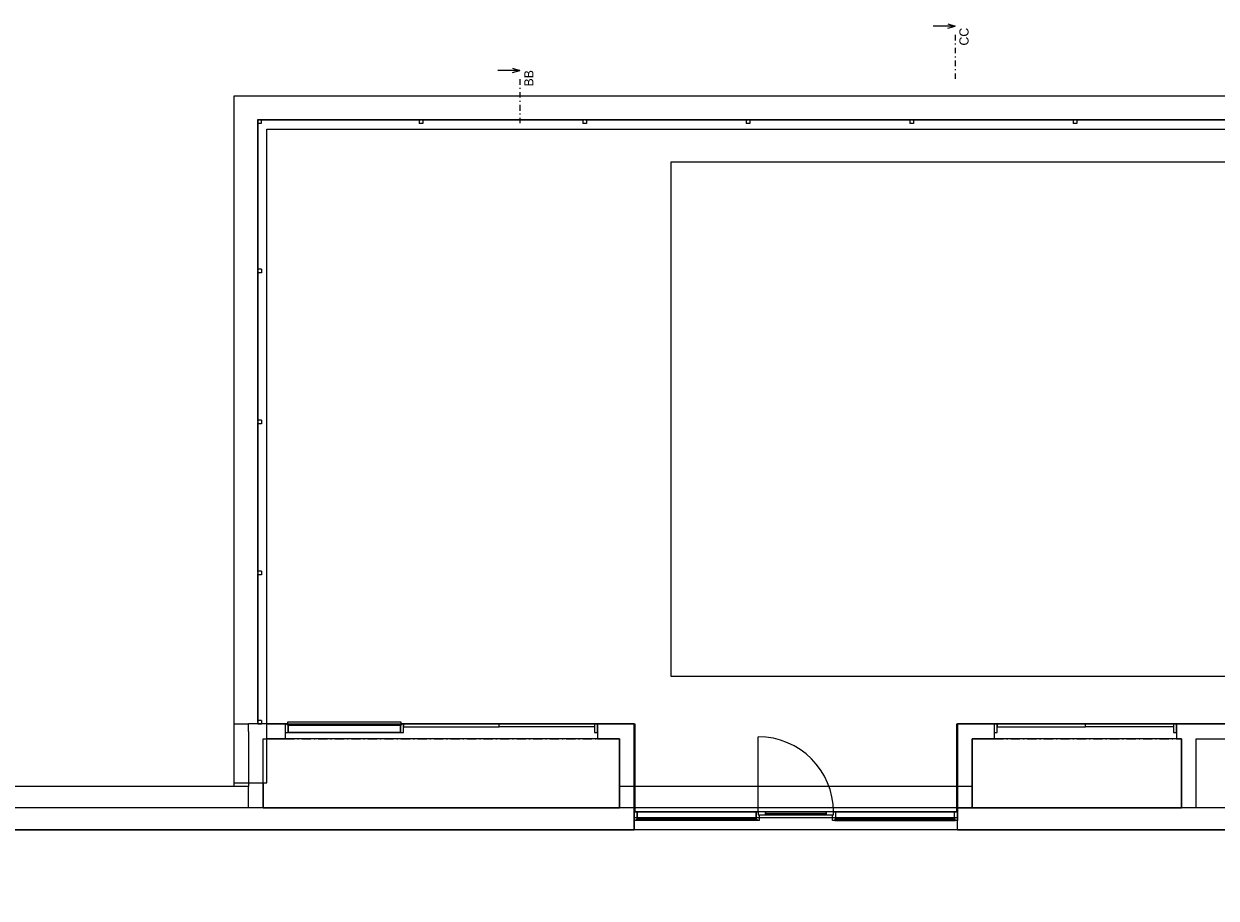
# Model space of a CAD drawing. Header units: millimetres. Extents: x -13540 to 53715, y -38110 to 10383.
# Tile 11 of 17: x 2142 to 18370, y -1521 to 10383. Entities that reach past the tile are written whole.
import ezdxf

# ---------------------------------------------------------------- set-up
doc = ezdxf.new("R2010")
doc.units = ezdxf.units.MM
doc.header["$MEASUREMENT"] = 0
doc.set_wipeout_variables(frame=1)
for name, pattern in [('Wipeout_Contour', [1000, 0, -1000]), ('Čerchovaná M', [225, 125, -42.5, 15, -42.5]), ('Čerchovaná S', [175, 75, -42.5, 15, -42.5])]:
    doc.linetypes.add(name, pattern=pattern)
for name, color, linetype in [('01_Zóny.dispozice', 7, 'Continuous'), ('02_Desky', 7, 'Continuous'), ('13_Značky.řezy', 7, 'Continuous'), ('Nové_01_Zóny.dispozice', 7, 'Continuous'), ('Nové_02_Zdi VNĚJŠÍ - nenosné.obálka', 7, 'Continuous'), ('Nové_02_Zdi VNĚJŠÍ - nosné.obálka', 7, 'Continuous'), ('Nové_05_Podlahy', 7, 'Continuous'), ('Nové_09_Exteriér.objekty', 7, 'Continuous'), ('Nové_Konstrukce – Dělicí čáry vrstev', 7, 'Continuous'), ('Nové_Otvory – Dveře', 7, 'Continuous'), ('Nové_Výplně - Povrchové', 7, 'Continuous')]:
    doc.layers.add(name, color=color, linetype=linetype)

msp = doc.modelspace()

# ---------------------------------------------------------------- linework, layer by layer
at = {"layer": '01_Zóny.dispozice', "color": 251, "linetype": 'Continuous', "lineweight": 0, "flags": 128}
for points in [[(5400, 650), (5400, -293), (10250, -293), (10250, 650)], [(15050, 650), (15050, -293), (17900, -293), (17900, 650)]]:
    msp.add_lwpolyline(points, close=True, dxfattribs=at)
at = {"layer": '02_Desky', "color": 251, "linetype": 'Continuous', "lineweight": 0, "flags": 128}
msp.add_lwpolyline([(20150, -293), (15050, -293), (15050, 0), (10250, 0), (10250, -293), (5200, -293), (5200, 0), (-700, 0), (-700, 9310), (-10900, 9310), (-10900, -668), (-10933, -668), (-10933, -3070), (-7970, -3070), (-4900, -3070), (-4900, -11038), (-11600, -11038), (-11600, -37870), (1, -37870), (0, -10923), (52900, -10923)], dxfattribs=at)
at = {"layer": '13_Značky.řezy', "color": 251, "linetype": 'Continuous', "lineweight": 0}
for p, q in [((14817, 10353), (14517, 10353)), ((14717, 10383), (14817, 10353)), ((14717, 10323), (14817, 10353)), ((8893, 9749), (8593, 9749)), ((8793, 9779), (8893, 9749)), ((8793, 9719), (8893, 9749))]:
    msp.add_line(p, q, dxfattribs=at)
at = {"layer": '13_Značky.řezy', "color": 251, "linetype": 'Čerchovaná S', "lineweight": 0}
msp.add_line((14817, 10233), (14817, 9633), dxfattribs=at)
at = {"layer": 'Nové_01_Zóny.dispozice', "color": 251, "linetype": 'Continuous', "lineweight": 0, "flags": 128}
msp.add_lwpolyline([(-4700, -3698), (-4600, -3698), (-4600, -10923), (2345, -10923), (2355, -3698), (42150, -3698), (42150, -593), (-4700, -593)], close=True, dxfattribs=at)
at = {"layer": 'Nové_02_Zdi VNĚJŠÍ - nenosné.obálka', "color": 251, "linetype": 'Continuous', "lineweight": 0}
for p, q in [((5700, 850), (5700, 735)), ((9950, 850), (9950, 735)), ((15350, 850), (15350, 735)), ((17830, 850), (17830, 735)), ((5700, 735), (5700, 650)), ((9950, 735), (9950, 650)), ((15350, 735), (15350, 650)), ((17830, 735), (17830, 650))]:
    msp.add_line(p, q, dxfattribs=at)
at = {"layer": 'Nové_02_Zdi VNĚJŠÍ - nenosné.obálka', "color": 251, "linetype": 'Continuous', "lineweight": 0, "flags": 128}
for points in [[(10250, 850), (9950, 850)], [(10450, 850), (10250, 850)], [(10450, -293), (10450, 850)], [(14850, 850), (14850, 650)], [(15350, 850), (14850, 850)], [(20150, 850), (17830, 850)], [(9950, 650), (10250, 650)], [(10250, 650), (10250, -293)], [(14850, 650), (14850, -293)], [(15050, 650), (15350, 650)], [(15050, -293), (15050, 650)], [(17830, 650), (17900, 650)], [(17900, 650), (17900, -293)], [(18100, 650), (20150, 650)], [(18100, -293), (18100, 650)], [(10450, -293), (10250, -293)], [(14850, -293), (15050, -293)], [(18100, -293), (17900, -293)]]:
    msp.add_lwpolyline(points, dxfattribs=at)
at = {"layer": 'Nové_02_Zdi VNĚJŠÍ - nosné.obálka', "color": 251, "linetype": 'Continuous', "lineweight": 0}
for p, q in [((10450, -293), (10400, -293)), ((10450, -348), (10450, -293)), ((14850, -293), (14900, -293)), ((14850, -348), (14850, -293)), ((10450, -463), (10450, -348)), ((10450, -593), (10450, -463)), ((14850, -463), (14850, -348)), ((14850, -593), (14850, -463))]:
    msp.add_line(p, q, dxfattribs=at)
at = {"layer": 'Nové_02_Zdi VNĚJŠÍ - nosné.obálka', "color": 251, "linetype": 'Continuous', "lineweight": 0, "flags": 128}
for points in [[(10450, -293), (5400, -293)], [(20350, -293), (14850, -293)], [(-2295, -593), (5400, -593)], [(5400, -593), (10450, -593)], [(14850, -593), (20350, -593)]]:
    msp.add_lwpolyline(points, dxfattribs=at)
at = {"layer": 'Nové_05_Podlahy', "color": 251, "linetype": 'Continuous', "lineweight": 0, "flags": 128}
for points in [[(5200, 9200), (5200, 850), (10450, 850), (10450, -423), (14850, -423), (14850, 850), (20350, 850), (20350, -423), (26950, -423), (26950, 850), (36600, 850), (36600, 9200)], [(10950, 1500), (26950, 1500), (26950, 8500), (10950, 8500)], [(26950, 8500), (10950, 8500), (10950, 1500), (26950, 1500)]]:
    msp.add_lwpolyline(points, close=True, dxfattribs=at)
msp.add_lwpolyline([(20350, -593), (14850, -593), (14850, -348), (10450, -348), (10450, -593), (-4700, -593), (-4700, -3698), (-4600, -3698), (-4600, -3997), (-4600, -10923), (302, -10923), (302, -11470), (2142, -11470), (2142, -10923), (2345, -10923), (2355, -3698), (40000, -3698)], dxfattribs=at)
at = {"layer": 'Nové_Konstrukce – Dělicí čáry vrstev', "color": 251, "linetype": 'Continuous', "lineweight": 0}
for p, q in [((5197, -293), (-2295, -293)), ((5200, -293), (5197, -293)), ((5400, -293), (5200, -293)), ((5200, -293), (5200, -296)), ((5400, -293), (5200, -293)), ((5200, -293), (5200, -296))]:
    msp.add_line(p, q, dxfattribs=at)
msp.add_point((5400, -593), dxfattribs=at)
msp.add_point((5400, -593), dxfattribs=at)
at = {"layer": 'Nové_Otvory – Dveře', "color": 251, "linetype": 'Čerchovaná M', "lineweight": 0}
for p, q in [((5700, 850), (9950, 850)), ((15350, 850), (17830, 850)), ((5700, 650), (9950, 650)), ((15350, 650), (17830, 650)), ((14850, -593), (10450, -593))]:
    msp.add_line(p, q, dxfattribs=at)
at = {"layer": 'Nové_Otvory – Dveře', "color": 251, "linetype": 'Continuous', "lineweight": 0}
for p, q in [((5730, 850), (5700, 850)), ((5700, 850), (5700, 735)), ((5700, 850), (5700, 735)), ((5700, 850), (5700, 735)), ((5730, 832), (5730, 850)), ((5740, 832), (5730, 832)), ((5740, 735), (5740, 832)), ((7280, 832), (7270, 832)), ((7270, 832), (7270, 735)), ((7310, 850), (7280, 850)), ((7280, 850), (7280, 832)), ((7310, 850), (8610, 850)), ((7310, 735), (7310, 850)), ((8610, 850), (7310, 850)), ((7310, 850), (7310, 810)), ((9910, 850), (8610, 850)), ((8610, 850), (9910, 850)), ((8610, 810), (8610, 850)), ((8610, 810), (8610, 850)), ((9950, 850), (9910, 850)), ((9910, 850), (9910, 735)), ((9910, 850), (9910, 810)), ((9950, 735), (9950, 850)), ((9950, 850), (9950, 735)), ((9950, 850), (9950, 735)), ((10450, -348), (10450, 852)), ((10450, 852), (10460, 852)), ((10460, 852), (10460, -348)), ((14840, -348), (14840, 852)), ((14840, 852), (14850, 852)), ((14850, 852), (14850, -348)), ((15390, 850), (15350, 850)), ((15350, 850), (15350, 735)), ((15350, 850), (15350, 735)), ((15350, 850), (15350, 735)), ((15390, 850), (16590, 850)), ((15390, 735), (15390, 850)), ((16590, 850), (15390, 850)), ((15390, 850), (15390, 810)), ((17790, 850), (16590, 850)), ((16590, 850), (17790, 850)), ((16590, 810), (16590, 850)), ((16590, 810), (16590, 850)), ((17830, 850), (17790, 850)), ((17790, 850), (17790, 735)), ((17790, 850), (17790, 810)), ((17830, 735), (17830, 850)), ((17830, 850), (17830, 735)), ((17830, 850), (17830, 735)), ((5700, 735), (5740, 735)), ((5700, 735), (5700, 650)), ((7270, 735), (5740, 735)), ((7270, 735), (7310, 735)), ((7310, 810), (8610, 810)), ((9910, 810), (8610, 810)), ((9910, 735), (9950, 735)), ((9950, 735), (9950, 650)), ((12138, -348), (12138, 676)), ((15350, 735), (15390, 735)), ((15350, 735), (15350, 650)), ((15390, 810), (16590, 810)), ((17790, 810), (16590, 810)), ((17790, 735), (17830, 735)), ((17830, 735), (17830, 650)), ((10450, -293), (10400, -293)), ((10450, -293), (10400, -293)), ((14850, -293), (10450, -293)), ((10450, -348), (10450, -293)), ((10450, -348), (10450, -293)), ((14850, -348), (14850, -293)), ((14850, -348), (14850, -293)), ((14850, -293), (14900, -293)), ((14850, -293), (14900, -293)), ((10460, -348), (10450, -348)), ((10450, -348), (10490, -348)), ((10450, -463), (10450, -348)), ((10450, -463), (10450, -348)), ((10450, -463), (10450, -348)), ((10480, -463), (10450, -463)), ((10450, -593), (10450, -463)), ((10490, -445), (10480, -445)), ((10480, -445), (10480, -463)), ((10490, -348), (10490, -445)), ((10490, -348), (12110, -348)), ((10490, -445), (12110, -445)), ((12110, -445), (12110, -348)), ((12110, -348), (12138, -348)), ((12120, -445), (12110, -445)), ((12120, -463), (12120, -445)), ((12150, -463), (12120, -463)), ((12138, -348), (12138, -388)), ((12238, -348), (12138, -348)), ((12138, -348), (12138, -388)), ((12138, -388), (12150, -388)), ((12138, -388), (12238, -388)), ((12150, -388), (12150, -463)), ((12238, -388), (12238, -348)), ((13062, -368), (12238, -368)), ((13162, -348), (13062, -348)), ((13062, -348), (13062, -388)), ((13062, -388), (13162, -388)), ((13150, -463), (13150, -388)), ((13150, -388), (13162, -388)), ((13180, -463), (13150, -463)), ((13162, -388), (13162, -348)), ((13162, -348), (13190, -348)), ((13162, -388), (13162, -348)), ((13190, -445), (13180, -445)), ((13180, -445), (13180, -463)), ((13190, -348), (13190, -445)), ((13190, -348), (14810, -348)), ((14810, -445), (13190, -445)), ((14810, -445), (14810, -348)), ((14810, -348), (14850, -348)), ((14820, -445), (14810, -445)), ((14820, -463), (14820, -445)), ((14850, -463), (14820, -463)), ((14850, -348), (14840, -348)), ((14850, -348), (14850, -463)), ((14850, -463), (14850, -348)), ((14850, -463), (14850, -348)), ((14850, -593), (14850, -463))]:
    msp.add_line(p, q, dxfattribs=at)
at = {"layer": 'Nové_Otvory – Dveře', "color": 251, "linetype": 'Continuous', "lineweight": 0, "flags": 128}
for points in [[(5730, 832), (7280, 832), (7280, 876), (5730, 876)], [(7270, 832), (5740, 832), (5740, 735), (7270, 735)], [(12120, -463), (10480, -463), (10480, -445), (12120, -445)], [(10490, -348), (12110, -348), (12110, -445), (10490, -445)], [(13062, -348), (12238, -348), (12238, -368), (13062, -368)], [(13062, -368), (12238, -368), (12238, -388), (13062, -388)], [(13180, -463), (14820, -463), (14820, -445), (13180, -445)], [(13190, -445), (14810, -445), (14810, -348), (13190, -348)]]:
    msp.add_lwpolyline(points, close=True, dxfattribs=at)
at = {"layer": 'Nové_Otvory – Dveře', "color": 251, "linetype": 'Continuous', "lineweight": 0}
msp.add_arc((12138, -348), 1024, 0, 90, dxfattribs=at)

# ---------------------------------------------------------------- texts
at = {"layer": '13_Značky.řezy', "color": 251, "lineweight": 0, "char_height": 125, "attachment_point": 9, "rotation": 90}
for s, insert in [('\\A1;\\pt0;CC', (15002, 10329)), ('\\A1;\\pt0;BB', (9078, 9753))]:
    msp.add_mtext(s, dxfattribs=dict(at, insert=insert))

# ---------------------------------------------------------------- next in the draw order: wipeouts: each hides what was drawn before it
at = {"color": 251, "linetype": 'Wipeout_Contour', "lineweight": 0, "ltscale": 31685.649901}
msp.add_wipeout([(5200, 9200), (5000, 9400), (5000, 9200)], dxfattribs=at).dxf.layer = 'Nové_Výplně - Povrchové'

# ---------------------------------------------------------------- next in the draw order: wipeouts: each hides what was drawn before it
at = {"color": 251, "linetype": 'Wipeout_Contour', "lineweight": 0, "ltscale": 31397.444451}
msp.add_wipeout([(5450, 8950), (5200, 9200), (5200, 8950)], dxfattribs=at).dxf.layer = 'Nové_Výplně - Povrchové'

# ---------------------------------------------------------------- next in the draw order: wipeouts: each hides what was drawn before it
at = {"color": 251, "linetype": 'Wipeout_Contour', "lineweight": 0, "ltscale": 96836.087082}
msp.add_wipeout([(5200, 9200), (36600, 9200), (36600, 9400), (5200, 9400)], dxfattribs=at).dxf.layer = 'Nové_Výplně - Povrchové'

# ---------------------------------------------------------------- next in the draw order: wipeouts: each hides what was drawn before it
at = {"color": 251, "linetype": 'Wipeout_Contour', "lineweight": 0, "ltscale": 31957.572959}
msp.add_wipeout([(5200, 9400), (5000, 9400), (5200, 9200)], dxfattribs=at).dxf.layer = 'Nové_Výplně - Povrchové'
at = {"color": 251, "linetype": 'Wipeout_Contour', "lineweight": 0, "ltscale": 96103.050227}
msp.add_wipeout([(5450, 8950), (36350, 8950), (36350, 9200), (5450, 9200)], dxfattribs=at).dxf.layer = 'Nové_Výplně - Povrchové'

# ---------------------------------------------------------------- next in the draw order: linework, layer by layer
at = {"layer": '13_Značky.řezy', "color": 251, "linetype": 'Čerchovaná S', "lineweight": 0}
msp.add_line((8893, 9629), (8893, 9029), dxfattribs=at)
at = {"layer": 'Nové_02_Zdi VNĚJŠÍ - nosné.obálka', "color": 251, "linetype": 'Continuous', "lineweight": 0, "flags": 128}
for points in [[(5000, 9400), (5000, 9200)], [(36800, 9400), (5000, 9400)]]:
    msp.add_lwpolyline(points, dxfattribs=at)
at = {"layer": 'Nové_09_Exteriér.objekty', "color": 251, "linetype": 'Continuous', "lineweight": 0}
for p, q in [((7575, 9075), (7525, 9075)), ((7525, 9075), (7525, 9025)), ((7575, 9025), (7525, 9025)), ((7575, 9075), (7575, 9025)), ((9750, 9075), (9750, 9025)), ((9800, 9075), (9750, 9075)), ((9800, 9025), (9750, 9025)), ((9800, 9075), (9800, 9025)), ((12025, 9075), (11975, 9075)), ((11975, 9075), (11975, 9025)), ((12025, 9025), (11975, 9025)), ((12025, 9075), (12025, 9025)), ((14250, 9075), (14200, 9075)), ((14200, 9075), (14200, 9025)), ((14250, 9025), (14200, 9025)), ((14250, 9075), (14250, 9025)), ((16425, 9075), (16425, 9025)), ((16475, 9075), (16425, 9075)), ((16475, 9025), (16425, 9025)), ((16475, 9075), (16475, 9025))]:
    msp.add_line(p, q, dxfattribs=at)
at = {"layer": 'Nové_09_Exteriér.objekty', "color": 251, "linetype": 'Continuous', "lineweight": 0, "flags": 128}
for points in [[(7555, 9075), (7555, 9074), (9770, 9074), (9770, 9075)], [(9780, 9075), (9780, 9074), (11995, 9074), (11995, 9075)], [(12005, 9075), (12005, 9074), (14220, 9074), (14220, 9075)], [(14230, 9075), (14230, 9074), (16445, 9074), (16445, 9075)], [(16455, 9075), (16455, 9074), (18670, 9074), (18670, 9075)]]:
    msp.add_lwpolyline(points, close=True, dxfattribs=at)

# ---------------------------------------------------------------- next in the draw order: wipeouts: each hides what was drawn before it
at = {"color": 251, "linetype": 'Wipeout_Contour', "lineweight": 0, "ltscale": 31739.939945}
msp.add_wipeout([(5450, 9200), (5200, 9200), (5450, 8950)], dxfattribs=at).dxf.layer = 'Nové_Výplně - Povrchové'

# ---------------------------------------------------------------- next in the draw order: linework, layer by layer
at = {"layer": 'Nové_02_Zdi VNĚJŠÍ - nosné.obálka', "color": 251, "linetype": 'Continuous', "lineweight": 0, "flags": 128}
msp.add_lwpolyline([(5450, 8950), (36350, 8950)], dxfattribs=at)
at = {"layer": 'Nové_09_Exteriér.objekty', "color": 251, "linetype": 'Continuous', "lineweight": 0}
msp.add_line((5374, 9075), (5324, 9075), dxfattribs=at)
at = {"layer": 'Nové_09_Exteriér.objekty', "color": 251, "linetype": 'Continuous', "lineweight": 0, "flags": 128}
for points in [[(5325, 9075), (5325, 9074), (5344, 9074), (5344, 9075)], [(5354, 9075), (5354, 9074), (7545, 9074), (7545, 9075)]]:
    msp.add_lwpolyline(points, close=True, dxfattribs=at)

# ---------------------------------------------------------------- next in the draw order: wipeouts: each hides what was drawn before it
at = {"color": 251, "linetype": 'Wipeout_Contour', "lineweight": 0, "ltscale": 31238.758997}
msp.add_wipeout([(5000, 9200), (5000, 50), (5200, 50), (5200, 9200)], dxfattribs=at).dxf.layer = 'Nové_Výplně - Povrchové'

# ---------------------------------------------------------------- next in the draw order: linework, layer by layer
at = {"layer": 'Nové_02_Zdi VNĚJŠÍ - nenosné.obálka', "color": 251, "linetype": 'Continuous', "lineweight": 0, "flags": 128}
msp.add_lwpolyline([(5000, 850), (5000, 0)], dxfattribs=at)
at = {"layer": 'Nové_02_Zdi VNĚJŠÍ - nosné.obálka', "color": 251, "linetype": 'Continuous', "lineweight": 0, "flags": 128}
for points in [[(5000, 9200), (5000, 50)], [(5000, 0), (-2295, 0)]]:
    msp.add_lwpolyline(points, dxfattribs=at)

# ---------------------------------------------------------------- next in the draw order: wipeouts: each hides what was drawn before it
at = {"color": 251, "linetype": 'Wipeout_Contour', "lineweight": 0, "ltscale": 31479.729823}
msp.add_wipeout([(5200, 8950), (5200, 50), (5450, 50), (5450, 8950)], dxfattribs=at).dxf.layer = 'Nové_Výplně - Povrchové'

# ---------------------------------------------------------------- next in the draw order: linework, layer by layer
at = {"layer": 'Nové_02_Zdi VNĚJŠÍ - nenosné.obálka', "color": 251, "linetype": 'Continuous', "lineweight": 0, "flags": 128}
for points in [[(5000, 850), (5200, 850)], [(5700, 850), (5200, 850)], [(5400, 650), (5700, 650)], [(5400, -293), (5400, 650)]]:
    msp.add_lwpolyline(points, dxfattribs=at)
at = {"layer": 'Nové_02_Zdi VNĚJŠÍ - nosné.obálka', "color": 251, "linetype": 'Continuous', "lineweight": 0, "flags": 128}
for points in [[(5450, 50), (5450, 8950)], [(5000, 50), (5200, 50)], [(5200, 50), (5450, 50)]]:
    msp.add_lwpolyline(points, dxfattribs=at)
at = {"layer": 'Nové_09_Exteriér.objekty', "color": 251, "linetype": 'Continuous', "lineweight": 0}
for p, q in [((5324, 9075), (5324, 9025)), ((5374, 9025), (5324, 9025)), ((5374, 9075), (5374, 9025)), ((5325, 7044), (5325, 6994)), ((5375, 7044), (5325, 7044)), ((5375, 6994), (5325, 6994)), ((5375, 7044), (5375, 6994)), ((5325, 4987), (5325, 4937)), ((5375, 4987), (5325, 4987)), ((5375, 4937), (5325, 4937)), ((5375, 4987), (5375, 4937)), ((5375, 2931), (5325, 2931)), ((5325, 2931), (5325, 2881)), ((5375, 2931), (5375, 2881)), ((5375, 2881), (5325, 2881)), ((5325, 897), (5325, 847)), ((5375, 897), (5325, 897)), ((5375, 847), (5325, 847)), ((5375, 897), (5375, 847))]:
    msp.add_line(p, q, dxfattribs=at)
at = {"layer": 'Nové_09_Exteriér.objekty', "color": 251, "linetype": 'Continuous', "lineweight": 0, "flags": 128}
for points in [[(5325, 7024), (5326, 7024), (5326, 9075), (5325, 9075)], [(5325, 4967), (5326, 4967), (5326, 7014), (5325, 7014)], [(5325, 2911), (5326, 2911), (5326, 4957), (5325, 4957)], [(5325, 877), (5326, 877), (5326, 2901), (5325, 2901)], [(5325, 850), (5326, 850), (5326, 867), (5325, 867)]]:
    msp.add_lwpolyline(points, close=True, dxfattribs=at)
at = {"layer": 'Nové_Konstrukce – Dělicí čáry vrstev', "color": 251, "linetype": 'Continuous', "lineweight": 0}
for p, q in [((5200, 750), (5200, 850)), ((5200, 750), (5200, 850)), ((5200, 750), (5200, 650)), ((5200, 750), (5200, 650)), ((5200, 650), (5200, 0)), ((5200, -293), (5200, 0)), ((5200, -293), (5200, 0))]:
    msp.add_line(p, q, dxfattribs=at)

doc.saveas('drawing.dxf')
